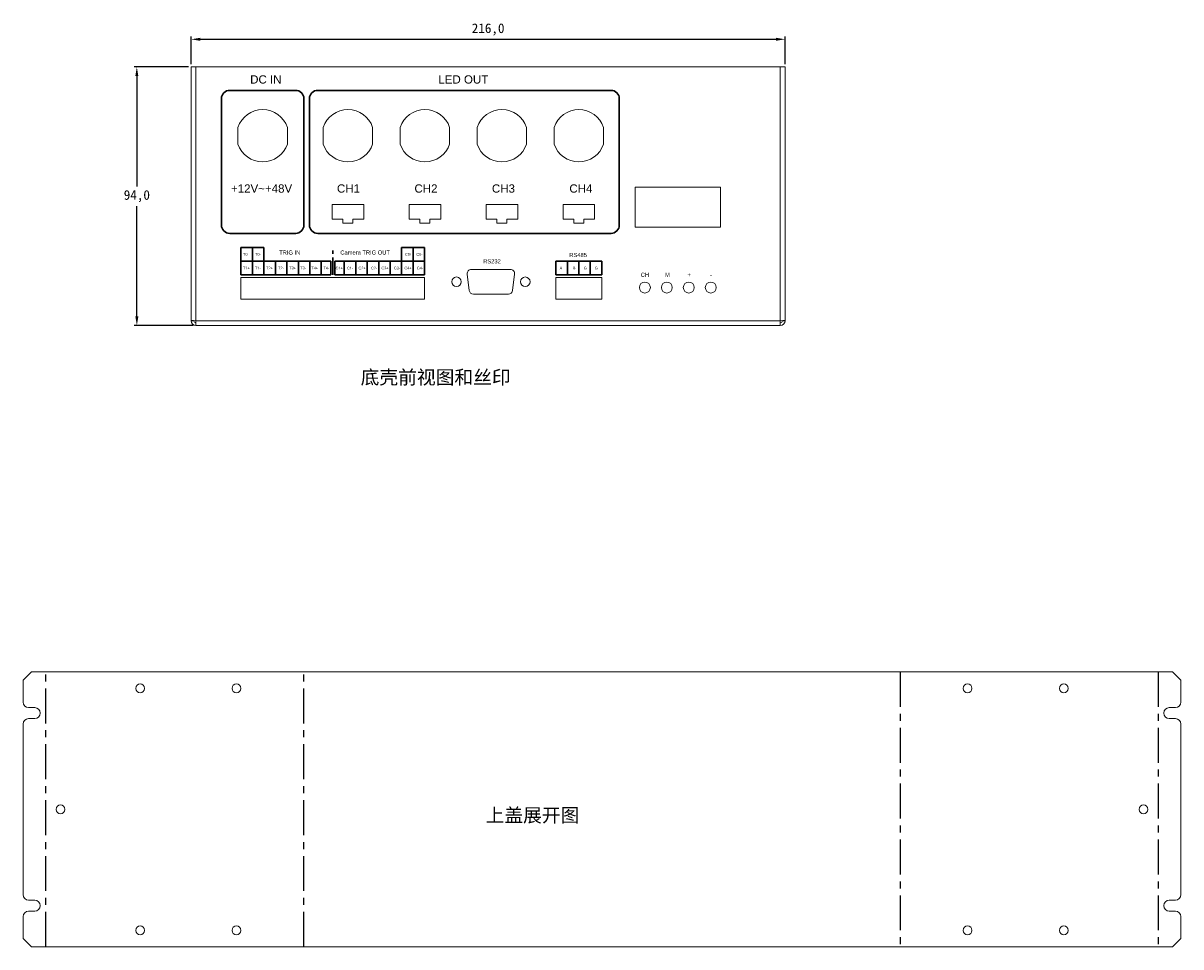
# Model space of a CAD drawing. Header units: millimetres. Extents: x 94 to 830, y 43 to 418.
# Tile 2 of 2: x 409 to 830, y 43 to 379. Entities that reach past the tile are written whole.
import ezdxf

# ---------------------------------------------------------------- set-up
doc = ezdxf.new("R2010")
doc.units = ezdxf.units.MM
doc.header["$PDSIZE"] = -1
doc.linetypes.add('CENTERX2', pattern=[20.32, 12.7, -2.54, 2.54, -2.54])
doc.linetypes.add('PHANTOM', pattern=[12.7, 6.35, -1.27, 1.27, -1.27, 1.27, -1.27])
doc.layers.add('dim', color=1, linetype='Continuous')
doc.layers.add('丝印', color=3, linetype='Continuous')
doc.dimstyles.new('ISO-25', dxfattribs={"dimtxt": 2.5, "dimasz": 2.5, "dimexe": 1.25, "dimexo": 0.625, "dimtad": 1, "dimtxsty": 'Standard', "dimcen": 2.5, "dimadec": 0, "dimazin": 0, "dimtfac": 1, "dimtmove": 0, "dimatfit": 3, "dimfxl": 1, "dimarcsym": 0})

# ---------------------------------------------------------------- blocks, each defined once
blk = doc.blocks.new('*D7')
at = {"layer": 'Defpoints', "color": 0}
for p in [(686.32, 373.36), (470.32, 363.29), (686.32, 363.29)]:
    blk.add_point(p, dxfattribs=at)
at = {"layer": 'dim', "color": 0, "lineweight": -2}
for p, q in [((470.32, 364.29), (470.32, 374.36)), ((473.62, 373.36), (683.02, 373.36)), ((686.32, 364.29), (686.32, 374.36))]:
    blk.add_line(p, q, dxfattribs=at)
at = {"layer": 'dim', "color": 0}
for points in [[(473.62, 373.91), (473.62, 372.81), (470.32, 373.36)], [(683.02, 373.91), (683.02, 372.81), (686.32, 373.36)]]:
    blk.add_solid(points, dxfattribs=at)
at = {"layer": 'dim', "color": 0, "insert": (578.32, 376.93), "char_height": 3.5, "attachment_point": 5}
blk.add_mtext('216,0', dxfattribs=at)
blk = doc.blocks.new('*D8')
at = {"layer": 'Defpoints', "color": 0}
for p in [(470.32, 363.29), (450.55, 269.29), (472.06, 269.29)]:
    blk.add_point(p, dxfattribs=at)
at = {"layer": 'dim', "color": 0, "lineweight": -2}
for p, q in [((469.32, 363.29), (449.55, 363.29)), ((450.55, 359.99), (450.55, 319.86)), ((450.55, 272.59), (450.55, 312.73)), ((471.06, 269.29), (449.55, 269.29))]:
    blk.add_line(p, q, dxfattribs=at)
at = {"layer": 'dim', "color": 0}
for points in [[(450, 359.99), (451.1, 359.99), (450.55, 363.29)], [(450, 272.59), (451.1, 272.59), (450.55, 269.29)]]:
    blk.add_solid(points, dxfattribs=at)
at = {"layer": 'dim', "color": 0, "insert": (450.55, 316.29), "char_height": 3.5, "attachment_point": 5}
blk.add_mtext('94,0', dxfattribs=at)

msp = doc.modelspace()

# ---------------------------------------------------------------- linework, layer by layer
at = {"color": 7, "linetype": 'Continuous', "lineweight": 15}
for p, q in [((470.32, 271.03), (470.32, 363.29)), ((470.32, 363.29), (686.32, 363.29)), ((472.06, 269.29), (472.06, 363.29)), ((684.58, 363.29), (684.58, 269.29)), ((686.32, 363.29), (686.32, 271.03)), ((487.32, 341.33), (487.32, 335.25)), ((505.32, 335.25), (505.32, 341.33)), ((518.32, 341.33), (518.32, 335.25)), ((536.32, 335.25), (536.32, 341.33)), ((546.32, 341.33), (546.32, 335.25)), ((564.32, 335.25), (564.32, 341.33)), ((574.32, 341.33), (574.32, 335.25)), ((592.32, 335.25), (592.32, 341.33)), ((602.32, 341.33), (602.32, 335.25)), ((620.32, 335.25), (620.32, 341.33)), ((662.82, 319.54), (631.82, 319.54)), ((631.82, 319.54), (631.82, 305.04)), ((662.82, 305.04), (662.82, 319.54)), ((533.07, 313.29), (521.57, 313.29)), ((521.57, 313.29), (521.57, 307.99)), ((533.07, 307.99), (533.07, 313.29)), ((561.07, 313.29), (549.57, 313.29)), ((549.57, 313.29), (549.57, 307.99)), ((561.07, 307.99), (561.07, 313.29)), ((589.07, 313.29), (577.57, 313.29)), ((577.57, 313.29), (577.57, 307.99)), ((589.07, 307.99), (589.07, 313.29)), ((617.07, 313.29), (605.57, 313.29)), ((605.57, 313.29), (605.57, 307.99)), ((617.07, 307.99), (617.07, 313.29)), ((521.57, 307.99), (525.52, 307.99)), ((525.52, 307.99), (525.52, 306.49)), ((529.12, 306.49), (529.12, 307.99)), ((529.12, 307.99), (533.07, 307.99)), ((549.57, 307.99), (553.52, 307.99)), ((553.52, 307.99), (553.52, 306.49)), ((557.12, 306.49), (557.12, 307.99)), ((557.12, 307.99), (561.07, 307.99)), ((577.57, 307.99), (581.52, 307.99)), ((581.52, 307.99), (581.52, 306.49)), ((585.12, 306.49), (585.12, 307.99)), ((585.12, 307.99), (589.07, 307.99)), ((605.57, 307.99), (609.52, 307.99)), ((609.52, 307.99), (609.52, 306.49)), ((613.12, 306.49), (613.12, 307.99)), ((613.12, 307.99), (617.07, 307.99)), ((525.52, 306.49), (529.12, 306.49)), ((553.52, 306.49), (557.12, 306.49)), ((581.52, 306.49), (585.12, 306.49)), ((609.52, 306.49), (613.12, 306.49)), ((631.82, 305.04), (662.82, 305.04)), ((555.22, 286.69), (488.42, 286.69)), ((488.42, 286.69), (488.42, 278.89)), ((555.22, 278.89), (555.22, 286.69)), ((570.71, 287.99), (571.46, 281.99)), ((586.44, 289.67), (572.2, 289.67)), ((587.18, 281.99), (587.93, 287.99)), ((619.67, 286.69), (602.97, 286.69)), ((602.97, 286.69), (602.97, 278.89)), ((619.67, 278.89), (619.67, 286.69)), ((488.42, 278.89), (555.22, 278.89)), ((572.95, 280.67), (585.69, 280.67)), ((602.97, 278.89), (619.67, 278.89)), ((470.32, 271.21), (472.06, 271.03)), ((470.32, 271.03), (471.32, 271.03)), ((471.32, 271.03), (471.32, 271.1)), ((684.58, 271.03), (472.06, 271.03)), ((684.58, 271.03), (686.32, 271.21)), ((685.32, 271.1), (685.32, 271.03)), ((686.32, 271.03), (685.32, 271.03)), ((684.58, 269.29), (472.06, 269.29)), ((412.2, 143.31), (409.2, 140.31)), ((412.2, 143.31), (827.28, 143.31)), ((830.28, 140.31), (827.28, 143.31)), ((409.2, 140.31), (409.2, 132.31)), ((830.28, 132.31), (830.28, 140.31)), ((413.4, 130.31), (411.2, 130.31)), ((828.28, 130.31), (826.08, 130.31)), ((409.2, 124.31), (409.2, 62.31)), ((411.2, 126.31), (413.4, 126.31)), ((826.08, 126.31), (828.28, 126.31)), ((830.28, 62.31), (830.28, 124.31)), ((413.4, 60.31), (411.2, 60.31)), ((828.28, 60.31), (826.08, 60.31)), ((411.2, 56.31), (413.4, 56.31)), ((826.08, 56.31), (828.28, 56.31)), ((409.2, 54.31), (409.2, 46.31)), ((830.28, 46.31), (830.28, 54.31)), ((409.2, 46.31), (412.2, 43.31)), ((827.28, 43.31), (412.2, 43.31)), ((827.28, 43.31), (830.28, 46.31))]:
    msp.add_line(p, q, dxfattribs=at)
at = {"color": 3, "lineweight": 30}
for p, q in [((488.42, 297.69), (488.42, 287.69)), ((496.77, 297.69), (488.42, 297.69)), ((492.59, 297.69), (492.59, 287.69)), ((496.77, 297.69), (496.77, 287.69)), ((555.22, 297.69), (546.87, 297.69)), ((546.87, 297.69), (546.87, 287.69)), ((551.04, 287.69), (551.04, 297.69)), ((555.22, 297.69), (555.22, 287.69)), ((505.12, 292.69), (488.42, 292.69)), ((500.94, 287.69), (500.94, 292.69)), ((505.12, 292.69), (505.12, 287.69)), ((521.12, 292.69), (505.12, 292.69)), ((509.29, 292.69), (509.29, 287.69)), ((513.47, 292.69), (513.47, 287.69)), ((517.64, 287.69), (517.64, 292.69)), ((521.12, 292.69), (521.12, 287.69)), ((522.52, 292.69), (522.52, 287.69)), ((538.52, 292.69), (522.52, 292.69)), ((525.99, 292.69), (525.99, 287.69)), ((530.17, 292.69), (530.17, 287.69)), ((534.34, 287.69), (534.34, 292.69)), ((538.52, 292.69), (538.52, 287.69)), ((555.22, 292.69), (538.52, 292.69)), ((542.69, 292.69), (542.69, 287.69)), ((619.67, 292.69), (602.97, 292.69)), ((602.97, 292.69), (602.97, 287.69)), ((607.14, 292.69), (607.14, 287.69)), ((611.32, 292.69), (611.32, 287.69)), ((615.49, 287.69), (615.49, 292.69)), ((619.67, 292.69), (619.67, 287.69)), ((505.12, 287.69), (488.42, 287.69)), ((521.12, 287.69), (505.12, 287.69)), ((538.52, 287.69), (522.52, 287.69)), ((555.22, 287.69), (538.52, 287.69)), ((619.67, 287.69), (602.97, 287.69))]:
    msp.add_line(p, q, dxfattribs=at)
at = {"color": 3, "linetype": 'PHANTOM', "lineweight": 30}
msp.add_line((521.82, 287.69), (521.82, 297.69), dxfattribs=at)
at = {"color": 7, "linetype": 'CENTERX2'}
for p, q in [((417.48, 43.31), (417.48, 143.31)), ((511.25, 43.31), (511.25, 143.31)), ((728.22, 143.31), (728.22, 43.31)), ((821.99, 143.31), (821.99, 43.31))]:
    msp.add_line(p, q, dxfattribs=at)
at = {"color": 7, "linetype": 'Continuous', "lineweight": 15}
for centre, radius in [((566.82, 285.17), 1.75), ((591.82, 285.17), 1.75), ((635.32, 283.09), 2), ((643.32, 283.09), 2), ((651.32, 283.09), 2), ((659.32, 283.09), 2), ((451.77, 137.31), 1.6), ((486.77, 137.31), 1.6), ((752.71, 137.31), 1.6), ((787.71, 137.31), 1.6), ((422.77, 93.31), 1.6), ((816.71, 93.31), 1.6), ((451.77, 49.31), 1.6), ((486.77, 49.31), 1.6), ((752.71, 49.31), 1.6), ((787.71, 49.31), 1.6)]:
    msp.add_circle(centre, radius, dxfattribs=at)
for centre, radius, start, end in [((496.32, 338.29), 9.5, 18.6717, 161.3283), ((527.32, 338.29), 9.5, 18.6717, 161.3283), ((555.32, 338.29), 9.5, 18.6717, 161.3283), ((583.32, 338.29), 9.5, 18.6717, 161.3283), ((611.32, 338.29), 9.5, 18.6717, 161.3283), ((496.32, 338.29), 9.5, 198.6717, 341.3283), ((527.32, 338.29), 9.5, 198.6717, 341.3283), ((555.32, 338.29), 9.5, 198.6717, 341.3283), ((583.32, 338.29), 9.5, 198.6717, 341.3283), ((611.32, 338.29), 9.5, 198.6717, 341.3283), ((572.2, 288.17), 1.5, 90, 187.125), ((586.44, 288.17), 1.5, 352.875, 90), ((572.95, 282.17), 1.5, 187.125, 270), ((585.69, 282.17), 1.5, 270, 352.875), ((472.06, 271.03), 1.74, 180, 270), ((472.06, 271.03), 0.737, 180, 270), ((684.58, 271.03), 1.74, 270, 0), ((684.58, 271.03), 0.737, 270, 0), ((411.2, 132.31), 2, 180, 270), ((828.28, 132.31), 2, 270, 0), ((413.4, 128.31), 2, 270, 90), ((826.08, 128.31), 2, 90, 270), ((411.2, 124.31), 2, 90, 180), ((828.28, 124.31), 2, 0, 90), ((411.2, 62.31), 2, 180, 270), ((413.4, 58.31), 2, 270, 90), ((826.08, 58.31), 2, 90, 270), ((828.28, 62.31), 2, 270, 0), ((411.2, 54.31), 2, 90, 180), ((828.28, 54.31), 2, 0, 90)]:
    msp.add_arc(centre, radius, start, end, dxfattribs=at)
at = {"layer": '丝印', "lineweight": 30}
for points in [[(484.32, 354.79), (508.32, 354.79, -0.414214), (511.32, 351.79), (511.32, 305.79, -0.414214), (508.32, 302.79), (484.32, 302.79, -0.414214), (481.32, 305.79), (481.32, 351.79, -0.414214)], [(516.32, 354.79), (623.04, 354.79, -0.414214), (626.04, 351.79), (626.04, 305.79, -0.414214), (623.04, 302.79), (516.32, 302.79, -0.414214), (513.32, 305.79), (513.32, 351.79, -0.414214)]]:
    msp.add_lwpolyline(points, format="xyb", close=True, dxfattribs=at)

# ---------------------------------------------------------------- texts
at = {"char_height": 5, "width": 86.0272, "attachment_point": 1}
for s, insert in [('{\\fSimSun|b0|i0|c134|p2;底壳前视图和丝印}', (531.95, 252.95)), ('{\\fSimSun|b0|i0|c134|p2;上盖展开图}', (577.4, 93.69))]:
    msp.add_mtext(s, dxfattribs=dict(at, insert=insert))
at = {"layer": '丝印', "attachment_point": 1}
for s, insert, char_height, width in [('{\\fArial|b0|i0|c0|p34;DC IN                                                 LED OUT}', (491.76, 360.26), 3, 90.892), ('{\\fArial|b0|i0|c0|p34;+12V~+48V              CH1                 CH2                 CH3                 CH4}', (484.79, 320.59), 3, 172.663), ('{\\fArial|b0|i0|c0|p34;T0+     T0-                                                                                                                                       C0+    C0-}', (489.18, 295.67), 1, 135.167), ('{\\fArial|b0|i0|c0|p34;TRIG IN                         Camera TRIG OUT}', (502.32, 296.57), 1.5, 44.5532), ('{\\fArial|b0|i0|c0|p34;RS485}', (607.84, 295.65), 1.5, 8.5851), ('{\\fArial|b0|i0|c0|p34;T1+     T1-     T2+     T2-     T3+    T3-     T4+     T4-      C1+    C1-     C2+     C2-    C3+     C3-    C4+     C4-                                                                                                                                A^IB^IG^IG}', (489.15, 290.65), 1, 135.167), ('{\\fArial|b0|i0|c0|p34;RS232  }', (576.52, 293.35), 1.5, 8.5851), ('{\\fArial|b0|i0|c0|p34;CH          M           +            -}', (633.83, 288.46), 1.5, 28.861)]:
    msp.add_mtext(s, dxfattribs=dict(at, insert=insert, char_height=char_height, width=width))

# ---------------------------------------------------------------- dimensions: what is measured, and where the dimension line sits
at = {"layer": 'dim'}
dim = msp.add_linear_dim(base=(686.32, 373.36), p1=(470.32, 363.29), p2=(686.32, 363.29), dimstyle='ISO-25', override={"dimtxt": 3.5, "dimasz": 3.302, "dimexe": 1, "dimexo": 1, "dimgap": 1.524, "dimtih": 1, "dimtoh": 1, "dimdec": 1, "dimzin": 0, "dimadec": 2, "dimtdec": 1, "dimtzin": 0}, dxfattribs=at)
dim.commit()
dim.dimension.update_dxf_attribs({"geometry": '*D7', "text_midpoint": (578.32, 376.93)})
dim = msp.add_linear_dim(base=(450.55, 269.29), p1=(470.32, 363.29), p2=(472.06, 269.29), angle=90, dimstyle='ISO-25', override={"dimtxt": 3.5, "dimasz": 3.302, "dimexe": 1, "dimexo": 1, "dimgap": 1.524, "dimtih": 1, "dimtoh": 1, "dimdec": 1, "dimzin": 0, "dimadec": 2, "dimtdec": 1, "dimtzin": 0}, dxfattribs=at)
dim.commit()
dim.dimension.update_dxf_attribs({"geometry": '*D8', "text_midpoint": (450.55, 316.29)})

doc.saveas('drawing.dxf')
